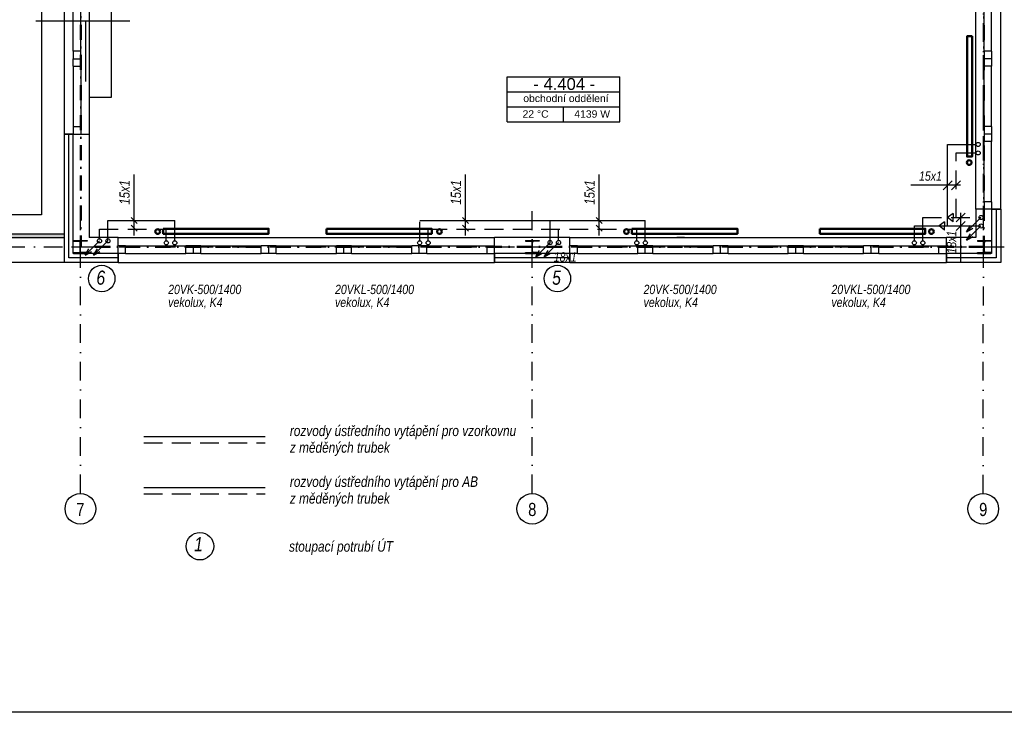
# Model space of a CAD drawing. Header units: millimetres. Extents: x 6435372 to 7248404, y 1559872 to 1886246.
# Tile 19 of 208: x 6649321 to 6662395, y 1609627 to 1618832. Entities that reach past the tile are written whole.
import ezdxf
from ezdxf.enums import TextEntityAlignment as Align

# ---------------------------------------------------------------- set-up
doc = ezdxf.new("R2010")
doc.units = ezdxf.units.MM
for name, pattern in [('DASH', [75, 50, -25]), ('DASHDOT', [1, 0.5, -0.25, 0, -0.25]), ('ČERCHOVANÁ', [1, 0.5, -0.25, 0, -0.25])]:
    doc.linetypes.add(name, pattern=pattern)
for name, color, linetype in [('1__NP___M_STNOSTI__T', 7, 'Continuous'), ('matrice DPS', 122, 'Continuous'), ('UT-popis', 7, 'Continuous'), ('UT_popis', 7, 'Continuous'), ('UT_tělesa-popis', 7, 'Continuous')]:
    doc.layers.add(name, color=color, linetype=linetype)
for name, color, linetype, lineweight in [('požární úseky', 21, 'ČERCHOVANÁ', 50), ('UT_potrubí', 10, 'Continuous', 30), ('UT_potrubí-vzrorkovna', 161, 'Continuous', 30), ('UT_telesa', 181, 'Continuous', 50)]:
    doc.layers.add(name, color=color, linetype=linetype, lineweight=lineweight)
doc.styles.add('ARIAL', font='arial.ttf')
doc.styles.add('INDRA', font='ariali.ttf')
doc.linetypes.add('IZOLACE_POLYSTYREN_EXPANDOVANY', pattern='A,1,[224,CADKON.SHX,S=0.01,R=0,X=-0.5,Y=-1.74],-2', length=3)

# ---------------------------------------------------------------- blocks, each defined once
blk = doc.blocks.new('CK_S_EXT_HEAHEA180')
for p, q in [((-90, 85.5), (90, 85.5)), ((-90, 85.5), (-90, 76)), ((-90, 76), (-18, 76)), ((-3, -61), (-3, 61)), ((3, -61), (3, 61)), ((90, 76), (18, 76)), ((90, 85.5), (90, 76)), ((-90, -85.5), (-90, -76)), ((-90, -76), (-18, -76)), ((-90, -85.5), (90, -85.5)), ((90, -76), (18, -76)), ((90, -85.5), (90, -76))]:
    blk.add_line(p, q)
for centre, start, end in [((-18, 61), 0, 90), ((18, 61), 90, 180), ((-18, -61), 270, 0), ((18, -61), 180, 270)]:
    blk.add_arc(centre, 15, start, end)

msp = doc.modelspace()

# ---------------------------------------------------------------- hatches: boundary and pattern name
at = {"layer": 'matrice DPS', "ltscale": 500}
h = msp.add_hatch(dxfattribs=at)
h.set_pattern_fill('GRAVL1', color=256, scale=5, angle=45, style=0)
h.set_pattern_definition([(273.0128, (6558657.5, 1681165.425), (89.80284045, -1526.6435023), [17.08607, -1691.52418]), (229.9697, (6558658.398, 1681148.3625), (987.8290484, 1167.43260951), [29.32024, -2902.70247]), (177.5104, (6558639.54, 1681125.912), (1885.85373084, -89.80417366), [20.67408, -2046.73606]), (312.2737, (6558626.9673, 1681068.438), (-1706.2490471, 1885.8534543), [26.70023, -2643.32187]), (337.8337, (6558644.928, 1681048.6817), (-1526.6441079, 628.6167167), [26.18169, -2591.99037]), (42.2737, (6558669.1745, 1681038.8034), (-1885.8534543, -1706.2490471), [26.70023, -2643.32187]), (82.6942, (6558688.931, 1681056.764), (-269.40920493, -2065.45870586), [35.30968, -3495.65582]), (117.2553, (6558693.421, 1681091.787), (-1347.0371132, 2604.27490318), [33.33598, -3300.26277]), (166.4296, (6558678.155, 1681121.422), (-1885.85407914, 449.01162087), [26.79065, -2652.27727]), (220.2364, (6558652.112, 1681127.708), (1077.6300591, 898.0264575), [30.58566, -1498.6969]), (267.3974, (6558628.7634, 1681107.9513), (-89.80393241, -2065.45885694), [39.5539, -3915.83862]), (183.8141, (6558716.77, 1681156.445), (-1167.4333191, -89.8030671), [13.50023, -1336.52819]), (216.4692, (6558703.2995, 1681155.547), (1347.03897447, 987.82730895), [25.6841, -2542.7319]), (270, (6558682.645, 1681140.28), (89.80259, -89.80259), [17.96047, -161.64458]), (248.1986, (6558665.582, 1681144.77), (269.4075404, 628.6180233), [9.67207, -957.5311]), (336.8014, (6558661.99, 1681135.79), (-359.2102613, 179.605155), [13.67828, -670.23767]), (75.9638, (6558674.563, 1681130.402), (89.8021606, 449.0128515), [22.21598, -718.31492]), (206.5651, (6558679.95, 1681151.955), (269.407579, 89.802744), [16.06436, -385.54495]), (61.3895, (6558609.905, 1681083.705), (628.61878057, 1167.4328385), [22.5044, -2227.94132]), (115.3462, (6558620.681, 1681103.461), (628.61854706, -1347.03818315), [18.87995, -1869.11082]), (338.1986, (6558661.99, 1681169.915), (-628.6180233, 269.4075404), [19.344, -947.85917]), (28.6105, (6558679.951, 1681162.731), (-1167.4328385, -628.61878057), [22.5044, -2227.94132]), (24.444, (6558665.582, 1681028.027), (-628.6177346, -269.4082088), [21.70176, -1063.38675]), (339.7751, (6558685.339, 1681037.007), (-1436.84058524, 538.816376), [18.1836, -1800.17966]), (111.8014, (6558752.691, 1681081.01), (-269.4075404, 628.6180233), [19.344, -947.85917]), (62.354, (6558745.507, 1681098.971), (-808.22372593, -1526.6432282), [21.28914, -2107.61885]), (114.444, (6558708.688, 1681037.007), (269.4082088, -628.6177346), [10.85088, -1074.23763]), (146.3099, (6558747.303, 1681075.622), (-449.012661, 269.407964), [6.47573, -641.09968]), (210.9638, (6558741.915, 1681079.215), (359.210119, 179.605346), [26.18169, -497.45265]), (231.009, (6558719.464, 1681065.744), (808.2230898, 987.82808966), [24.26335, -2402.06822]), (348.6901, (6558682.645, 1681122.32), (-269.407764, 89.802402), [18.3162, -439.58878]), (38.1572, (6558700.6054, 1681118.7277), (1706.24932426, 1347.03764294), [31.97784, -3165.8005]), (105.9454, (6558725.75, 1681138.484), (269.4077157, -987.8282103), [13.07541, -1294.4696]), (135, (6558722.16, 1681151.06), (-179.60512, 2e-14), [7.62, -119.38]), (165.2564, (6558714.974, 1681066.642), (987.8279347, -269.40836335), [17.64335, -1746.69704]), (93.0128, (6558697.911, 1681071.132), (-89.80284045, 1526.6435023), [34.17214, -1674.4381]), (45, (6558696.12, 1681105.26), (2e-14, 179.60512), [33.02, -93.98]), (10.3048, (6558719.464, 1681128.606), (-1526.6437982, -269.4063949), [20.08048, -1987.9658]), (299.0546, (6558739.22, 1681132.198), (269.407705, -449.0128075), [18.49145, -906.08252]), (252.646, (6558748.201, 1681116.0336), (-808.2219817, -2604.27459125), [30.10725, -2980.6232]), (220.4261, (6558739.2205, 1681087.297), (-1257.23544022, -1077.63125154), [31.85147, -3153.2924])])
h.paths.add_polyline_path([(6645787, 1615986.6), (6645737, 1615936.6), (6649912, 1615936.6), (6649912, 1615986.6)])
h.paths.add_polyline_path([(6647822.2, 1615954.6), (6647822.2, 1616218.6), (6647987.2, 1616218.6), (6647987.2, 1615954.6)], flags=24)

# ---------------------------------------------------------------- linework, layer by layer
at = {"layer": '1__NP___M_STNOSTI__T', "color": 7}
for p, q in [((6655791.9, 1617874.5), (6655791.9, 1618074.5)), ((6655791.9, 1618074.5), (6657291.9, 1618074.5)), ((6657291.9, 1617874.5), (6657291.9, 1618074.5)), ((6655791.9, 1617674.5), (6655791.9, 1617874.5)), ((6655791.9, 1617874.5), (6657291.9, 1617874.5)), ((6655791.9, 1617874.5), (6657291.9, 1617874.5)), ((6657291.9, 1617674.5), (6657291.9, 1617874.5)), ((6655791.9, 1617474.5), (6655791.9, 1617674.5)), ((6655791.9, 1617674.5), (6657291.9, 1617674.5)), ((6655791.9, 1617674.5), (6657291.9, 1617674.5)), ((6656541.9, 1617474.5), (6656541.9, 1617674.5)), ((6657291.9, 1617474.5), (6657291.9, 1617674.5)), ((6655791.9, 1617474.5), (6657291.9, 1617474.5))]:
    msp.add_line(p, q, dxfattribs=at)
at = {"layer": 'matrice DPS', "linetype": 'DASHDOT', "ltscale": 500}
for p, q in [((6662114.9, 1612534.6), (6662127, 1629474.3)), ((6650127, 1612535.7), (6650127, 1616312.1)), ((6656127, 1612535.7), (6656127, 1616312.1)), ((6643639.5, 1615812.1), (6665801.9, 1615812.1))]:
    msp.add_line(p, q, dxfattribs=at)
at = {"layer": 'matrice DPS', "ltscale": 500}
for p, q in [((6650542, 1617802.1), (6650542, 1619702.1)), ((6649912, 1619312.1), (6649912, 1618312.1)), ((6650242, 1619312.1), (6650242, 1618312.1)), ((6662017, 1616312.1), (6662017, 1619312.1)), ((6662347, 1616312.1), (6662347, 1619312.1)), ((6650032, 1618412.1), (6650032, 1619212.1)), ((6650132, 1618412.1), (6650132, 1619212.1)), ((6662127, 1618412.1), (6662127, 1619212.1)), ((6662227, 1618412.1), (6662227, 1619212.1)), ((6650784.9, 1618812.1), (6649536.6, 1618812.1)), ((6650200, 1618012.1), (6650200, 1618812.1)), ((6650132, 1618412.1), (6650032, 1618412.1)), ((6650032, 1618412.1), (6650032, 1618312.1)), ((6650132, 1618312.1), (6650132, 1618412.1)), ((6662227, 1618412.1), (6662127, 1618412.1)), ((6662127, 1618412.1), (6662127, 1618312.1)), ((6662227, 1618412.1), (6662227, 1618312.1)), ((6649912, 1618312.1), (6649912, 1617312.1)), ((6650032, 1618312.1), (6650132, 1618312.1)), ((6650032, 1618212.1), (6650032, 1618312.1)), ((6650032, 1618312.1), (6650132, 1618312.1)), ((6650032, 1618212.1), (6650032, 1617412.1)), ((6650032, 1618212.1), (6650132, 1618212.1)), ((6650132, 1618212.1), (6650132, 1618312.1)), ((6650132, 1618212.1), (6650132, 1617412.1)), ((6650242, 1618312.1), (6650242, 1617312.1)), ((6662227, 1618312.1), (6662127, 1618312.1)), ((6662127, 1618312.1), (6662127, 1618212.1)), ((6662127, 1617412.1), (6662127, 1618212.1)), ((6662227, 1618212.1), (6662127, 1618212.1)), ((6662227, 1618312.1), (6662227, 1618212.1)), ((6662227, 1617412.1), (6662227, 1618212.1)), ((6650242, 1617802.1), (6650542, 1617802.1)), ((6650032, 1617412.1), (6650132, 1617412.1)), ((6650032, 1617412.1), (6650032, 1617312.1)), ((6650132, 1617412.1), (6650132, 1617312.1)), ((6662227, 1617412.1), (6662127, 1617412.1)), ((6662127, 1617412.1), (6662127, 1617312.1)), ((6662227, 1617412.1), (6662227, 1617312.1)), ((6649912, 1617312.1), (6650242, 1617312.1)), ((6650032, 1617312.1), (6649912, 1617312.1)), ((6649912, 1617312.1), (6649912, 1615606.6)), ((6650032, 1617312.1), (6650132, 1617312.1)), ((6650032, 1615726.6), (6650032, 1617312.1)), ((6650242, 1617312.1), (6650242, 1615936.6)), ((6662227, 1617312.1), (6662127, 1617312.1)), ((6662127, 1617312.1), (6662127, 1617212.1)), ((6662227, 1617312.1), (6662227, 1617212.1)), ((6662127, 1616412.1), (6662127, 1617212.1)), ((6662227, 1617212.1), (6662127, 1617212.1)), ((6662227, 1616412.1), (6662227, 1617212.1)), ((6662227, 1616412.1), (6662127, 1616412.1)), ((6662127, 1616412.1), (6662127, 1616312.1)), ((6662227, 1616412.1), (6662227, 1616312.1)), ((6662017, 1616312.1), (6662017, 1615936.6)), ((6662347, 1616312.1), (6662017, 1616312.1)), ((6662227, 1616312.1), (6662127, 1616312.1)), ((6662227, 1616312.1), (6662227, 1615726.6)), ((6662227, 1616312.1), (6662347, 1616312.1)), ((6662347, 1616312.1), (6662347, 1615606.6)), ((6645787, 1615986.6), (6649912, 1615986.6)), ((6645737, 1615936.6), (6649912, 1615936.6)), ((6650127, 1615716.6), (6650127, 1615907.6)), ((6650627, 1615936.6), (6650242, 1615936.6)), ((6650627, 1615936.6), (6655627, 1615936.6)), ((6650627, 1615606.6), (6650627, 1615936.6)), ((6656627, 1615936.6), (6655627, 1615936.6)), ((6655627, 1615606.6), (6655627, 1615936.6)), ((6656127, 1615716.6), (6656127, 1615907.6)), ((6656247, 1615936.6), (6656147, 1615936.6)), ((6656627, 1615936.6), (6661627, 1615936.6)), ((6656627, 1615606.6), (6656627, 1615936.6)), ((6658147, 1615936.6), (6658047, 1615936.6)), ((6662017, 1615936.6), (6661627, 1615936.6)), ((6661627, 1615606.6), (6661627, 1615936.6)), ((6662127, 1615716.6), (6662127, 1615907.6)), ((6650027, 1615812.1), (6650227, 1615812.1)), ((6650627, 1615726.6), (6650032, 1615726.6)), ((6650727, 1615826.6), (6650627, 1615826.6)), ((6650627, 1615726.6), (6650627, 1615826.6)), ((6650727, 1615726.6), (6650627, 1615726.6)), ((6650627, 1615726.6), (6650627, 1615606.6)), ((6650727, 1615826.6), (6651527, 1615826.6)), ((6650727, 1615726.6), (6650727, 1615826.6)), ((6650727, 1615726.6), (6651527, 1615726.6)), ((6651627, 1615826.6), (6651527, 1615826.6)), ((6651527, 1615726.6), (6651527, 1615826.6)), ((6651627, 1615726.6), (6651527, 1615726.6)), ((6651627, 1615726.6), (6651627, 1615826.6)), ((6651727, 1615826.6), (6651627, 1615826.6)), ((6651727, 1615726.6), (6651627, 1615726.6)), ((6651727, 1615826.6), (6652527, 1615826.6)), ((6651727, 1615726.6), (6651727, 1615826.6)), ((6651727, 1615726.6), (6652527, 1615726.6)), ((6652627, 1615826.6), (6652527, 1615826.6)), ((6652527, 1615726.6), (6652527, 1615826.6)), ((6652627, 1615726.6), (6652527, 1615726.6)), ((6652627, 1615726.6), (6652627, 1615826.6)), ((6652727, 1615826.6), (6652627, 1615826.6)), ((6652727, 1615726.6), (6652627, 1615726.6)), ((6652727, 1615826.6), (6653527, 1615826.6)), ((6652727, 1615726.6), (6652727, 1615826.6)), ((6652727, 1615726.6), (6653527, 1615726.6)), ((6653627, 1615826.6), (6653527, 1615826.6)), ((6653527, 1615726.6), (6653527, 1615826.6)), ((6653627, 1615726.6), (6653527, 1615726.6)), ((6653627, 1615726.6), (6653627, 1615826.6)), ((6653727, 1615826.6), (6653627, 1615826.6)), ((6653727, 1615726.6), (6653627, 1615726.6)), ((6653727, 1615826.6), (6654527, 1615826.6)), ((6653727, 1615726.6), (6653727, 1615826.6)), ((6653727, 1615726.6), (6654527, 1615726.6)), ((6654627, 1615826.6), (6654527, 1615826.6)), ((6654527, 1615726.6), (6654527, 1615826.6)), ((6654627, 1615726.6), (6654527, 1615726.6)), ((6654627, 1615726.6), (6654627, 1615826.6)), ((6654727, 1615826.6), (6654627, 1615826.6)), ((6654727, 1615726.6), (6654627, 1615726.6)), ((6654727, 1615826.6), (6655527, 1615826.6)), ((6654727, 1615726.6), (6654727, 1615826.6)), ((6654727, 1615726.6), (6655527, 1615726.6)), ((6655527, 1615826.6), (6655627, 1615826.6)), ((6655527, 1615726.6), (6655527, 1615826.6)), ((6655527, 1615726.6), (6655627, 1615726.6)), ((6655627, 1615726.6), (6655627, 1615826.6)), ((6656627, 1615726.6), (6655627, 1615726.6)), ((6655627, 1615726.6), (6655627, 1615606.6)), ((6656027, 1615812.1), (6656227, 1615812.1)), ((6656727, 1615826.6), (6656627, 1615826.6)), ((6656627, 1615726.6), (6656627, 1615826.6)), ((6656727, 1615726.6), (6656627, 1615726.6)), ((6656627, 1615726.6), (6656627, 1615606.6)), ((6656727, 1615826.6), (6657527, 1615826.6)), ((6656727, 1615726.6), (6656727, 1615826.6)), ((6656727, 1615726.6), (6657527, 1615726.6)), ((6657627, 1615826.6), (6657527, 1615826.6)), ((6657527, 1615726.6), (6657527, 1615826.6)), ((6657627, 1615726.6), (6657527, 1615726.6)), ((6657627, 1615726.6), (6657627, 1615826.6)), ((6657727, 1615826.6), (6657627, 1615826.6)), ((6657727, 1615726.6), (6657627, 1615726.6)), ((6657727, 1615826.6), (6658527, 1615826.6)), ((6657727, 1615726.6), (6657727, 1615826.6)), ((6657727, 1615726.6), (6658527, 1615726.6)), ((6658627, 1615826.6), (6658527, 1615826.6)), ((6658527, 1615726.6), (6658527, 1615826.6)), ((6658627, 1615726.6), (6658527, 1615726.6)), ((6658627, 1615726.6), (6658627, 1615826.6)), ((6658727, 1615826.6), (6658627, 1615826.6)), ((6658727, 1615726.6), (6658627, 1615726.6)), ((6658727, 1615826.6), (6659527, 1615826.6)), ((6658727, 1615726.6), (6658727, 1615826.6)), ((6658727, 1615726.6), (6659527, 1615726.6)), ((6659627, 1615826.6), (6659527, 1615826.6)), ((6659527, 1615726.6), (6659527, 1615826.6)), ((6659627, 1615726.6), (6659527, 1615726.6)), ((6659727, 1615826.6), (6659627, 1615826.6)), ((6659627, 1615726.6), (6659627, 1615826.6)), ((6659727, 1615726.6), (6659627, 1615726.6)), ((6659727, 1615826.6), (6660527, 1615826.6)), ((6659727, 1615726.6), (6659727, 1615826.6)), ((6659727, 1615726.6), (6660527, 1615726.6)), ((6660627, 1615826.6), (6660527, 1615826.6)), ((6660527, 1615726.6), (6660527, 1615826.6)), ((6660627, 1615726.6), (6660527, 1615726.6)), ((6660627, 1615726.6), (6660627, 1615826.6)), ((6660727, 1615826.6), (6660627, 1615826.6)), ((6660727, 1615726.6), (6660627, 1615726.6)), ((6660727, 1615826.6), (6661527, 1615826.6)), ((6660727, 1615726.6), (6660727, 1615826.6)), ((6660727, 1615726.6), (6661527, 1615726.6)), ((6661527, 1615726.6), (6661527, 1615826.6)), ((6661527, 1615826.6), (6661627, 1615826.6)), ((6661527, 1615726.6), (6661627, 1615726.6)), ((6661627, 1615726.6), (6661627, 1615826.6)), ((6662227, 1615726.6), (6661627, 1615726.6)), ((6661627, 1615726.6), (6661627, 1615606.6)), ((6662027, 1615812.1), (6662227, 1615812.1)), ((6649912, 1615606.6), (6645407, 1615606.6)), ((6650627, 1615606.6), (6649912, 1615606.6)), ((6650627, 1615606.6), (6655627, 1615606.6)), ((6656627, 1615606.6), (6655627, 1615606.6)), ((6656627, 1615606.6), (6661627, 1615606.6)), ((6662347, 1615606.6), (6661627, 1615606.6))]:
    msp.add_line(p, q, dxfattribs=at)
msp.add_lwpolyline([(6646037, 1625262.1), (6649612, 1625262.1), (6649612, 1616236.6), (6646037, 1616236.6)], close=True, dxfattribs=at)
at = {"layer": 'matrice DPS', "linetype": 'IZOLACE_POLYSTYREN_EXPANDOVANY', "ltscale": 500}
for points in [[(6650627, 1615666.6), (6649972, 1615666.6), (6649972, 1617312.1)], [(6662287, 1616312.1), (6662287, 1615666.6), (6661627, 1615666.6)], [(6656627, 1615666.6), (6655627, 1615666.6)]]:
    msp.add_lwpolyline(points, dxfattribs=at)
at = {"layer": 'matrice DPS', "ltscale": 500}
for centre in [(6650126.9, 1612331.8), (6656127, 1612331.8), (6662114.9, 1612331.8)]:
    msp.add_circle(centre, 203.9, dxfattribs=at)
at = {"layer": 'požární úseky', "ltscale": 400}
for p, q in [((6650132, 1625565.7), (6650132, 1615812.1)), ((6662127, 1625562.1), (6662124, 1615812.1)), ((6662124, 1615812.1), (6650132, 1615812.1))]:
    msp.add_line(p, q, dxfattribs=at)
at = {"layer": 'UT-popis', "ltscale": 400}
for p, q in [((6650838.9, 1615966.1), (6650838.9, 1616776.3)), ((6655238.9, 1615966.1), (6655238.9, 1616776.3)), ((6657013.5, 1615966.1), (6657013.5, 1616776.3)), ((6661814.1, 1616632.2), (6661155.6, 1616632.2)), ((6661582.6, 1616573), (6661701, 1616691.4)), ((6661695.1, 1616573), (6661813.5, 1616691.4)), ((6661715.2, 1616258.4), (6661641.8, 1616203)), ((6661715.2, 1616258.4), (6661715.2, 1616203)), ((6661756.1, 1616143.8), (6661874.6, 1616262.3)), ((6661815.3, 1616263), (6661815.3, 1615604.4)), ((6650878.7, 1616123), (6650799.1, 1616202.6)), ((6650878.7, 1616023), (6650799.1, 1616102.6)), ((6655278.7, 1616123), (6655199.1, 1616202.6)), ((6655278.7, 1616023), (6655199.1, 1616102.6)), ((6657053.3, 1616123), (6656973.7, 1616202.6)), ((6657053.3, 1616023), (6656973.7, 1616102.6)), ((6661602.7, 1616145.9), (6661529.3, 1616090.5)), ((6661602.7, 1616145.9), (6661602.7, 1616090.5)), ((6661715.2, 1616147.7), (6661641.8, 1616203)), ((6661715.2, 1616147.7), (6661715.2, 1616203)), ((6661756.1, 1616031.3), (6661874.6, 1616149.8)), ((6661602.7, 1616035.2), (6661529.3, 1616090.5)), ((6661602.7, 1616035.2), (6661602.7, 1616090.5))]:
    msp.add_line(p, q, dxfattribs=at)
msp.add_circle((6651714.4, 1611834.5), 182.3, dxfattribs=at)
at = {"layer": 'UT_popis', "ltscale": 400}
for p, q in [((6662084.9, 1616203), (6661894.3, 1616012.4)), ((6661894.3, 1616012.4), (6661945, 1616096.5)), ((6662084.9, 1616090.5), (6661894.3, 1615899.9)), ((6661894.3, 1616012.4), (6661978.4, 1616063.1)), ((6661894.3, 1615899.9), (6661945, 1615984)), ((6650379.8, 1615892.3), (6650189.1, 1615701.7)), ((6650492.3, 1615892.3), (6650301.6, 1615701.7)), ((6656363.6, 1615870.4), (6656172.9, 1615679.8)), ((6656476.1, 1615870.4), (6656285.4, 1615679.8)), ((6661894.3, 1615899.9), (6661978.4, 1615950.6)), ((6650189.1, 1615701.7), (6650239.8, 1615785.8)), ((6650189.1, 1615701.7), (6650273.2, 1615752.4)), ((6650301.6, 1615701.7), (6650352.3, 1615785.8)), ((6650301.6, 1615701.7), (6650385.7, 1615752.4)), ((6656172.9, 1615679.8), (6656223.6, 1615763.9)), ((6656172.9, 1615679.8), (6656257.1, 1615730.5)), ((6656285.4, 1615679.8), (6656336.1, 1615763.9)), ((6656285.4, 1615679.8), (6656369.6, 1615730.5))]:
    msp.add_line(p, q, dxfattribs=at)
for centre in [(6650409.7, 1615391.4), (6656460.5, 1615391.4)]:
    msp.add_circle(centre, 176.2, dxfattribs=at)
at = {"layer": 'UT_potrubí', "ltscale": 400}
for p, q in [((6661641.8, 1617173.9), (6662020.5, 1617173.9)), ((6656363.6, 1615870.4), (6656363.6, 1616162.8)), ((6656476.1, 1615897.9), (6656476.1, 1616050.3))]:
    msp.add_line(p, q, dxfattribs=at)
at = {"layer": 'UT_potrubí'}
for p, q in [((6661641.8, 1616090.5), (6661641.8, 1617173.9)), ((6650492.3, 1616162.8), (6651380.3, 1616162.8)), ((6650492.3, 1615892.3), (6650492.3, 1616162.8)), ((6651380.3, 1615894.1), (6651380.3, 1616162.8)), ((6654632.4, 1616162.8), (6657627.5, 1616162.8)), ((6657627.5, 1615894.1), (6657627.5, 1616162.8)), ((6661313.1, 1615894.1), (6661313.1, 1616203)), ((6654744.9, 1615894.1), (6654744.9, 1616050.3)), ((6661200.6, 1616090.5), (6662084.9, 1616090.5)), ((6650967.1, 1612616.8), (6652580.2, 1612616.8))]:
    msp.add_line(p, q, dxfattribs=at)
at = {"layer": 'UT_potrubí', "linetype": 'DASH', "ltscale": 5}
for p, q in [((6661754.3, 1617061.4), (6662020.5, 1617061.4)), ((6661754.3, 1616203), (6661754.3, 1617061.4)), ((6654632.4, 1615894.1), (6654632.4, 1616162.8)), ((6661313.1, 1616203), (6662084.9, 1616203)), ((6650379.8, 1616050.3), (6651267.8, 1616050.3)), ((6650379.8, 1615919.8), (6650379.8, 1616050.3)), ((6651267.8, 1615894.1), (6651267.8, 1616050.3)), ((6654744.9, 1616050.3), (6657515, 1616050.3)), ((6657515, 1615894.1), (6657515, 1616050.3)), ((6661200.6, 1615894.1), (6661200.6, 1616090.5)), ((6650967.1, 1612532.5), (6652580.2, 1612532.5))]:
    msp.add_line(p, q, dxfattribs=at)
at = {"layer": 'UT_potrubí', "ltscale": 400}
msp.add_lwpolyline([(6643671.7, 1630627.4), (6673371.7, 1630627.4), (6673371.7, 1609627.4), (6643671.7, 1609627.4)], close=True, dxfattribs=at)
for centre in [(6662047.9, 1617173.9), (6662047.9, 1617061.4), (6662084.9, 1616203), (6662084.9, 1616090.5), (6650379.8, 1615892.3), (6650492.3, 1615892.3), (6651267.8, 1615866.7), (6651380.3, 1615866.7), (6654632.4, 1615866.7), (6654744.9, 1615866.7), (6656363.6, 1615870.4), (6656476.1, 1615870.4), (6657515, 1615866.7), (6657627.5, 1615866.7), (6661200.6, 1615866.7), (6661313.1, 1615866.7)]:
    msp.add_circle(centre, 27.5, dxfattribs=at)
at = {"layer": 'UT_potrubí-vzrorkovna'}
msp.add_line((6650967.1, 1613293), (6652580.2, 1613293), dxfattribs=at)
at = {"layer": 'UT_potrubí-vzrorkovna', "linetype": 'DASH', "ltscale": 5}
msp.add_line((6650967.1, 1613208.7), (6652580.2, 1613208.7), dxfattribs=at)
at = {"layer": 'UT_telesa', "ltscale": 400}
for points in [[(6661967, 1618612.1), (6661967, 1617012.1), (6661901, 1617012.1), (6661901, 1618612.1)], [(6651226.5, 1616052.6), (6652626.5, 1616052.6), (6652626.5, 1615986.6), (6651226.5, 1615986.6)], [(6653392.9, 1616052.6), (6654792.9, 1616052.6), (6654792.9, 1615986.6), (6653392.9, 1615986.6)], [(6657451.3, 1616052.6), (6658851.3, 1616052.6), (6658851.3, 1615986.6), (6657451.3, 1615986.6)], [(6659946.1, 1616052.6), (6661346.1, 1616052.6), (6661346.1, 1615986.6), (6659946.1, 1615986.6)]]:
    msp.add_lwpolyline(points, close=True, dxfattribs=at)
for centre in [(6661929.5, 1616933.2), (6651153.1, 1616016.4), (6654895.1, 1616016.4), (6657377.9, 1616016.4), (6661427.1, 1616016.4)]:
    msp.add_circle(centre, 31.3, dxfattribs=at)

# ---------------------------------------------------------------- block references
at = {"layer": 'matrice DPS', "ltscale": 500}
for p in [(6650127, 1615812.1), (6656127, 1615812.1), (6662127, 1615812.1)]:
    msp.add_blockref('CK_S_EXT_HEAHEA180', p, dxfattribs=at)

# ---------------------------------------------------------------- texts
at = {"layer": '1__NP___M_STNOSTI__T', "color": 7, "style": 'ARIAL'}
for s, height, p in [('- 4.404 -', 157.73, (6656141.6, 1617898)), ('obchodní oddělení', 98.581, (6656007.9, 1617737)), ('22 °C', 98.58, (6655997.9, 1617529.5)), ('4139 W', 98.58, (6656685.4, 1617529.5))]:
    msp.add_text(s, height=height, dxfattribs=at).set_placement(p)
at = {"layer": 'matrice DPS', "ltscale": 500, "style": 'ARIAL', "width": 0.8}
for s, p in [('7', (6650126.9, 1612323.3)), ('8', (6656127, 1612323.4)), ('9', (6662114.9, 1612323.3))]:
    msp.add_text(s, height=175, dxfattribs=at).set_placement(p, align=Align.MIDDLE)
at = {"layer": 'UT-popis', "ltscale": 400, "style": 'INDRA', "width": 0.8}
for p in [(6650780.5, 1616374.2), (6655180.5, 1616374.2), (6656955.1, 1616374.2)]:
    msp.add_text('15x1', height=135, rotation=90, dxfattribs=at).set_placement(p)
at = {"layer": 'UT_popis', "linetype": 'Continuous', "style": 'INDRA', "width": 0.8}
for s, height, p in [('15x1', 125, (6661262.8, 1616691.7)), ('18x1', 125, (6656413.1, 1615616.6)), ('6', 187.5, (6650339.7, 1615309.8)), ('5', 187.5, (6656390.6, 1615309.8)), ('1', 187.5, (6651637.5, 1611767.7))]:
    msp.add_text(s, height=height, dxfattribs=at).set_placement(p)
msp.add_text('18x1', height=125, rotation=90, dxfattribs=at).set_placement((6661756.1, 1615724.4))
at = {"layer": 'UT_tělesa-popis', "ltscale": 400, "style": 'INDRA', "width": 0.8}
for s, height, p in [('20VK-500/1400', 125, (6651292.7, 1615185.1)), ('20VKL-500/1400', 125, (6653508.3, 1615185.1)), ('20VK-500/1400', 125, (6657604.8, 1615185.1)), ('20VKL-500/1400', 125, (6660099.6, 1615185.1)), ('vekolux, K4', 125, (6651292.7, 1615013.6)), ('vekolux, K4', 125, (6653508.3, 1615013.6)), ('vekolux, K4', 125, (6657604.8, 1615013.6)), ('vekolux, K4', 125, (6660099.6, 1615013.6)), ('rozvody ústředního vytápění pro vzorkovnu', 140.625, (6652908.5, 1613298.7)), ('z měděných trubek ', 140.625, (6652908.5, 1613077)), ('rozvody ústředního vytápění pro AB', 140.625, (6652908.5, 1612622.5)), ('z měděných trubek ', 140.625, (6652908.5, 1612400.8))]:
    msp.add_text(s, height=height, dxfattribs=at).set_placement(p)
at = {"layer": 'UT_tělesa-popis', "linetype": 'Continuous', "style": 'INDRA', "width": 0.8}
msp.add_text('stoupací potrubí ÚT ', height=140.625, dxfattribs=at).set_placement((6652897.5, 1611762))

doc.saveas('drawing.dxf')
